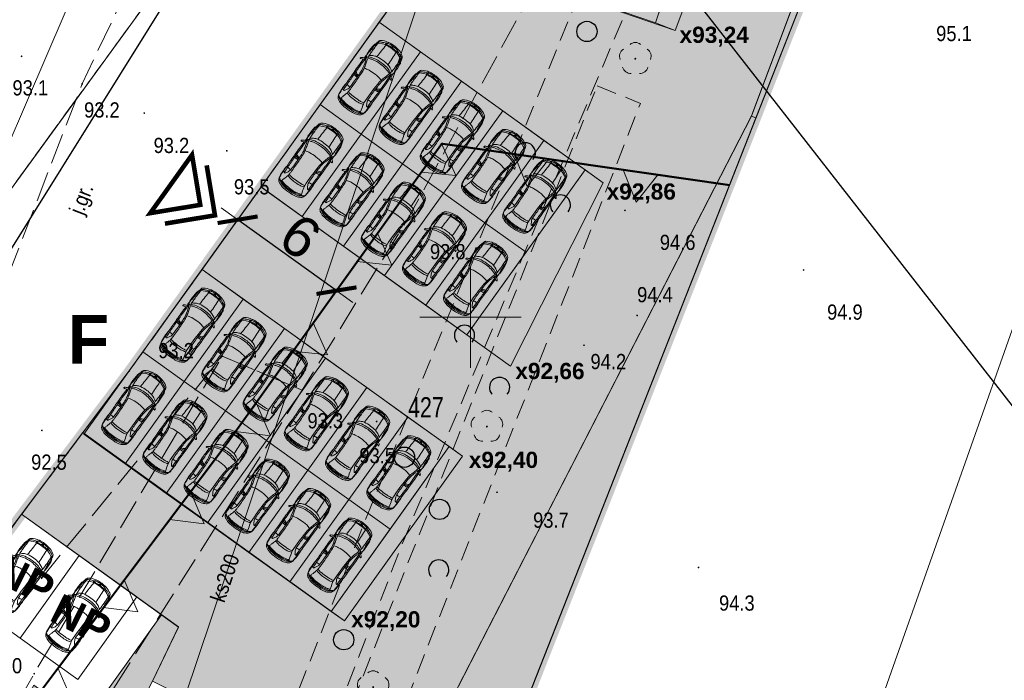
# Model space of a CAD drawing. Header units: metres. Extents: x 6539540 to 6543249, y 5894370 to 5895874.
# Tile 65 of 91: x 6542243 to 6542291, y 5895131 to 5895163. Entities that reach past the tile are written whole.
import ezdxf
from ezdxf.enums import TextEntityAlignment as Align

# ---------------------------------------------------------------- set-up
doc = ezdxf.new("R2010")
doc.units = ezdxf.units.M
for name, pattern in [('1.0_0.5', [1.5, 1, -0.5]), ('1.5_0.5', [2, 1.5, -0.5]), ('219-500', [0]), ('DASHED', [0.75, 0.5, -0.25]), ('egkk-500', [2, 1.5, -0.5]), ('egug-500', [1, 0.5, -0.5])]:
    doc.linetypes.add(name, pattern=pattern)
for name, color, linetype in [('203-punkt graniczny', 7, 'Continuous'), ('211-numer działki ewidencyjnej', 7, 'Continuous'), ('217-kontur klasyfikacyjny', 7, 'Continuous'), ('218-kontur użytku gruntowego', 7, 'Continuous'), ('219-działka ewidencyjna', 7, 'Continuous'), ('drzewo liściaste', 7, 'Continuous'), ('jezdnia', 7, 'Continuous'), ('jezdnia-Atr17', 7, 'Continuous'), ('pikieta naturalna', 7, 'Continuous'), ('pikieta naturalna-Atr2', 7, 'Continuous'), ('przewód elektroenergetyczny podziemny', 7, 'Continuous'), ('przewód kanalizacyjny', 7, 'Continuous'), ('przewód kanalizacyjny-Atr1', 7, 'Continuous'), ('Ramki i opis wydruku', 7, 'Continuous'), ('Wstawianie ramki sekcyjnej z opisem', 7, 'Continuous'), ('zadrzewienie  zakrzewienie', 7, 'Continuous')]:
    doc.layers.add(name, color=color, linetype=linetype)
for name, color, linetype, lineweight in [('_dr opis', 7, 'Continuous', 25), ('A-DODATKOWE', 7, 'Continuous', 5), ('A-OPIS', 4, 'Continuous', 20), ('A-OZNACZENIA', 7, 'Continuous', 15), ('A-PZT', 4, 'Continuous', 9), ('A-SAMOCHÓD BLOK', 251, 'Continuous', 5), ('A-WYMIAR', 8, 'Continuous', 5)]:
    doc.layers.add(name, color=color, linetype=linetype, lineweight=lineweight)
doc.layers.add('A-ZIELŃ - PROJ -B', color=7, linetype='Continuous', lineweight=13, true_color=0x91c200)
doc.styles.add('ARIAL', font='arial.ttf')
doc.styles.add('Arial Narrow', font='ARIALN.TTF')
doc.dimstyles.new('A-PZT', dxfattribs={"dimtxt": 2, "dimasz": 0.1, "dimexe": 0, "dimexo": 0.625, "dimgap": 0.1, "dimtad": 1, "dimdec": 0, "dimtxsty": 'ARIAL', "dimblk": 'ZNACZNIK-A', "dimcen": -1, "dimclrt": 9, "dimadec": 0, "dimazin": 0, "dimtfac": 1, "dimtdec": 0, "dimtmove": 0, "dimatfit": 3, "dimldrblk": 'ZNACZNIK-A', "dimfxl": 1, "dimfxlon": 1, "dimarcsym": 0})
pattern_1 = [(50, (314.86225, -51.34885), (0.7172601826, -0.062752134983), [0.075, -0.825]), (355, (314.86225, -51.34885), (-0.13875133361, 0.7521921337), [0.06, -0.66]), (100.45144446, (314.922, -51.3541), (0.578508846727, 0.68943999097), [0.063740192, -0.701142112]), (46.1842, (314.86225, -51.14885), (1.06724133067, -0.16551928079), [0.1125, -1.2375]), (96.63563549, (314.9512, -51.1626), (0.93466194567, 0.97411860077), [0.095610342, -1.05171376]), (351.18416399, (314.8622, -51.1489), (0.93466194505, 0.97411860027), [0.09, -0.990000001]), (21, (314.96225, -51.19885), (0.59690705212, -0.402618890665), [0.075, -0.825]), (326, (314.96225, -51.19885), (0.24331533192, 0.725150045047), [0.06, -0.66]), (71.45144474, (315.012, -51.2324), (0.84022237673, 0.322531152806), [0.06374019, -0.701142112]), (37.5, (314.86225, -51.34885), (0.012159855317, 0.332893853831), [0, -0.652, 0, -0.67, 0, -0.6625]), (7.5, (314.86225, -51.34885), (0.263069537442, 0.394411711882), [0, -0.382, 0, -0.637, 0, -0.2525]), (327.5, (314.63925, -51.34885), (0.5338224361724, -0.022554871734), [0, -0.25, 0, -0.78, 0, -1.035]), (317.5, (314.53925, -51.34885), (0.583186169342, 0.100104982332), [0, -0.325, 0, -0.518, 0, -0.735])]

# ---------------------------------------------------------------- blocks, each defined once
blk = doc.blocks.new('samochod')
at = {"linetype": 'ByBlock'}
for points in [[(-3.845, 0.403, -0.086767), (-3.744, 0.626)], [(-3.753, 0.478, -0.151008), (-3.718, 0.538, -0.20352), (-3.604, 0.559)], [(-3.744, 0.626, -0.214566), (-3.594, 0.732)], [(-3.742, 0.237, -0.075801), (-3.663, 0.56)], [(-3.711, 0.542, -0.03042), (-3.594, 0.732)], [(-3.589, 0.733, -0.057635), (-3.587, 0.723, -0.143867), (-3.595, 0.694, 0.025995), (-3.663, 0.56)], [(-3.658, 0.414, -0.066429), (-3.604, 0.559)], [(-3.604, 0.559, -0.009121), (-3.274, 0.463)], [(-3.526, 0.76, 0.131207), (-3.594, 0.732, -0.02454), (-3.568, 0.735)], [(-3.568, 0.735, 0.083003), (-3.544, 0.742, -0.085883), (-3.525, 0.747)], [(-3.526, 0.76, -0.024586), (-3.235, 0.782)], [(-3.525, 0.747, -0.01452), (-3.108, 0.768)], [(-3.235, 0.782, -0.020587), (-2.974, 0.782)], [(-3.21, 0.639, -0.148654), (-3.222, 0.656, -0.071376), (-3.227, 0.697, -0.270727), (-3.192, 0.752, -0.055729), (-3.108, 0.768)], [(-2.904, 0.703, -0.001842), (-3.227, 0.697)], [(-3.027, 0.536, -0.023787), (-3.21, 0.639)], [(-3.108, 0.768, -0.000044), (-2.733, 0.774)], [(-2.924, 0.512, -0.092739), (-3.027, 0.536)], [(-2.974, 0.782, -0.059494), (-2.885, 0.772)], [(-2.924, 0.512, -0.014545), (-2.904, 0.703)], [(-2.322, 0.508, -0.011512), (-2.924, 0.512)], [(-2.904, 0.703, -0.00739), (-2.303, 0.719)], [(-2.733, 0.774, -0.007797), (-1.435, 0.781)], [(-2.322, 0.508, -0.040671), (-2.303, 0.719)], [(-2.054, 0.517, -0.0247), (-2.322, 0.508)], [(-1.366, 0.72, -0.000836), (-2.303, 0.719)], [(-2.27, 0.508, -0.074158), (-2.216, 0.719)], [(-2.216, 0.719, -0.072307), (-2.208, 0.782)], [(-2.216, 0.509, -0.136307), (-2.131, 0.719)], [(-1.765, 0.55, -0.048139), (-2.054, 0.517)], [(-1.756, 0.488, -0.038309), (-2.022, 0.455)], [(-1.519, 0.618, -0.029786), (-1.765, 0.55)], [(-1.246, 0.63, -0.014658), (-1.756, 0.488)], [(-1.756, 0.488, -0.069454), (-1.683, 0.058)], [(-1.519, 0.618, -0.011382), (-1.385, 0.659)], [(-1.467, 0.861, -0.063774), (-1.471, 0.873, -0.310485), (-1.468, 0.879, -0.207869), (-1.438, 0.884, -0.195671), (-1.38, 0.846)], [(-1.467, 0.861, -0.010692), (-1.435, 0.781)], [(-1.435, 0.781, -0.010577), (-1.418, 0.755)], [(-1.337, 0.778, -0.150692), (-1.331, 0.745, -0.22621), (-1.344, 0.727, -0.440783), (-1.385, 0.732, 0.032607), (-1.393, 0.742, 0.151689), (-1.405, 0.747, -0.172986), (-1.418, 0.755)], [(-1.251, 0.704, -0.02526), (-1.385, 0.659)], [(-1.38, 0.846, -0.026137), (-1.337, 0.778)], [(-1.356, 0.721, -0.008977), (-1.225, 0.723)], [(-1.337, 0.778, -0.000092), (-1.14, 0.774)], [(-1.2, 0.776, -0.144479), (-1.225, 0.723, -0.158201), (-1.251, 0.704, -0.261552), (-1.184, 0.647)], [(-1.246, 0.63, -0.052229), (-1.108, 0.659)], [(-1.246, 0.63, -0.033776), (-1.158, 0.323)], [(-1.184, 0.647, -0.025435), (-1.092, 0.409)], [(-1.049, 0.789, 0.074273), (-1.111, 0.781, -0.077451), (-1.14, 0.774)], [(-0.866, 0.745, -0.003792), (-1.111, 0.781)], [(-1.108, 0.659, -0.02265), (-0.355, 0.659)], [(-1.108, 0.659, -0.106414), (-0.934, 0.309)], [(-1.049, 0.789, -0.031437), (-0.573, 0.775)], [(-0.622, 0.734, -0.04276), (-0.866, 0.745)], [(-0.622, 0.734, -0.010625), (-0.469, 0.735)], [(-0.573, 0.775, -0.108434), (-0.478, 0.749)], [(-0.567, 0.735, -0.009371), (-0.423, 0.705)], [(-0.427, 0.732, -0.050532), (-0.478, 0.749)], [(-0.469, 0.735, -0.140163), (-0.323, 0.691)], [(-0.423, 0.705, -0.164454), (-0.355, 0.659)], [(-0.157, 0.598, 0.185107), (-0.267, 0.69, 0.035184), (-0.319, 0.705, -0.026619), (-0.37, 0.715)], [(-0.355, 0.659, -0.069164), (-0.199, 0.315)], [(-0.355, 0.659, -0.0034), (-0.293, 0.655)], [(-0.323, 0.691, -0.221012), (-0.293, 0.655, -0.221465), (-0.273, 0.644)], [(-0.273, 0.644, -0.072322), (-0.228, 0.569)], [(-0.228, 0.569, -0.048767), (-0.12, 0.316)], [(-0.157, 0.598, -0.0874), (-0.034, 0.288)], [(-3.865, -0.357, -0.047545), (-3.881, 0.12)], [(-3.881, 0.12, -0.046432), (-3.845, 0.403)], [(-3.782, -0.429, -0.045655), (-3.815, 0.035)], [(-3.815, 0.035, -0.069567), (-3.753, 0.478)], [(-3.756, -0.153, -0.03739), (-3.742, 0.237)], [(-3.7, -0.164, -0.025101), (-3.697, 0.153)], [(-3.697, 0.153, -0.049186), (-3.658, 0.414)], [(-3.306, -0.111, -0.023987), (-3.303, 0.139)], [(-3.303, 0.139, -0.055283), (-3.275, 0.328)], [(-3.275, 0.328, -0.08092), (-3.228, 0.451)], [(-3.162, 0.44, -0.04986), (-3.274, 0.463)], [(-3.2, 0.077, -0.027749), (-3.191, 0.262)], [(-3.194, -0.273, -0.015916), (-3.2, 0.077)], [(-3.191, 0.262, -0.036078), (-3.162, 0.44)], [(-2.022, 0.455, -0.022943), (-3.162, 0.44)], [(-1.683, 0.058, -0.028718), (-1.697, -0.294)], [(-1.158, 0.323, -0.050434), (-1.12, -0.003)], [(-1.092, 0.409, -0.043901), (-1.045, 0.095, -0.044281), (-1.065, -0.34)], [(-0.934, 0.309, -0.003031), (-0.205, 0.276)], [(-0.934, 0.309, -0.045434), (-0.904, -0.007)], [(-0.205, 0.276, -0.097155), (-0.205, 0.307, -0.386555), (-0.19, 0.317)], [(-0.205, 0.276, -0.0578), (-0.189, -0.177)], [(-0.125, 0.317, -0.002729), (-0.19, 0.317)], [(-0.079, 0.245, -0.056833), (-0.055, -0.104, -0.05748), (-0.081, -0.297, -0.273517), (-0.113, -0.326, -0.102252), (-0.159, -0.327, -0.410268), (-0.167, -0.314)], [(-0.164, 0.257, -0.412403), (-0.155, 0.268, -0.04832), (-0.12, 0.268)], [(-0.154, 0.186, -0.024324), (-0.164, 0.257)], [(-0.154, 0.186, -0.038325), (-0.14, 0.045)], [(-0.104, -0.053, -0.333292), (-0.126, -0.063, -0.187408), (-0.141, -0.045, -0.249949), (-0.134, 0.003, -0.466261), (-0.109, 0.004)], [(-0.142, -0.112, -0.224058), (-0.124, -0.079, 0.248738), (-0.099, -0.025, 0.201797), (-0.113, 0.009, 0.031757), (-0.129, 0.025, -0.205428), (-0.14, 0.045)], [(-0.125, 0.317, -0.206416), (-0.113, 0.312, -0.160758), (-0.079, 0.245, 0.264367), (-0.12, 0.268)], [(-0.033, -0.325, -0.030488), (-0.028, -0.303, -0.188814), (-0.021, -0.296, 0.228799), (-0.017, -0.29, 0.088511), (-0.034, 0.288)], [(-3.773, -0.644, -0.097364), (-3.865, -0.357)], [(-3.598, -0.621, -0.028852), (-3.659, -0.626, -0.238579), (-3.731, -0.588, -0.076908), (-3.782, -0.429)], [(-3.663, -0.626, -0.085045), (-3.756, -0.153)], [(-3.653, -0.496, -0.061057), (-3.7, -0.164)], [(-3.274, -0.398, -0.05608), (-3.306, -0.111)], [(-3.226, -0.514, -0.057469), (-3.274, -0.398)], [(-3.173, -0.444, -0.054545), (-3.194, -0.273)], [(-3.173, -0.444, -0.026335), (-3.16, -0.504)], [(-1.697, -0.294, -0.062438), (-1.758, -0.547)], [(-1.065, -0.34, -0.083043), (-1.184, -0.698, -0.115072), (-1.199, -0.727, -0.131027), (-1.254, -0.76)], [(-1.173, -0.458, -0.002822), (-1.224, -0.617)], [(-1.12, -0.003, -0.064077), (-1.173, -0.458)], [(-0.931, -0.366, -0.069646), (-1.006, -0.558)], [(-0.904, -0.007, -0.058944), (-0.931, -0.366)], [(-0.206, -0.329, -0.000499), (-0.931, -0.366)], [(-0.419, -0.755, 0.173892), (-0.355, -0.708), (-0.254, -0.514), (-0.2, -0.376, -0.370172), (-0.207, -0.367, -0.021207), (-0.206, -0.329)], [(-0.033, -0.325, -0.123354), (-0.183, -0.687, -0.112933), (-0.224, -0.724)], [(-0.121, -0.372, -0.040782), (-0.219, -0.604)], [(-0.189, -0.177, -0.005188), (-0.206, -0.329)], [(-0.081, -0.297, -0.157355), (-0.112, -0.366, -0.154019), (-0.131, -0.375, -0.066139), (-0.2, -0.376)], [(-0.167, -0.314, -0.015195), (-0.157, -0.255)], [(-0.142, -0.112, -0.049669), (-0.157, -0.255)], [(-3.648, -0.777, -0.177659), (-3.773, -0.644)], [(-3.596, -0.793, -0.052549), (-3.7, -0.616)], [(-3.603, -0.742, -0.038252), (-3.663, -0.626)], [(-3.605, -0.622, -0.061423), (-3.653, -0.496)], [(-3.528, -0.808, -0.043571), (-3.648, -0.777)], [(-3.526, -0.821, -0.05741), (-3.618, -0.787)], [(-3.603, -0.742, -0.047596), (-3.59, -0.773, -0.161953), (-3.59, -0.795)], [(-3.529, -0.603, -0.043946), (-3.598, -0.621)], [(-3.529, -0.603, -0.000396), (-3.404, -0.565)], [(-3.117, -0.829, -0.023587), (-3.528, -0.808)], [(-3.144, -0.846, -0.036924), (-3.526, -0.821)], [(-3.404, -0.565, -0.014931), (-3.226, -0.514)], [(-3.117, -0.829, -0.073037), (-3.186, -0.816, -0.291727), (-3.226, -0.755, -0.067754), (-3.226, -0.725, -0.181529), (-3.219, -0.709, -0.036293), (-3.186, -0.685)], [(-3.226, -0.514, -0.028554), (-3.16, -0.504)], [(-2.906, -0.766, -0.00651), (-3.226, -0.755)], [(-3.186, -0.685, -0.028446), (-3.044, -0.606)], [(-3.067, -0.5, -0.002882), (-3.16, -0.504)], [(-2.935, -0.841, -0.028742), (-3.144, -0.846)], [(-2.883, -0.829, -0.016497), (-3.117, -0.829)], [(-3.067, -0.5, -0.018223), (-2.922, -0.498)], [(-3.044, -0.606, -0.133615), (-2.922, -0.576)], [(-2.883, -0.829, -0.064683), (-2.935, -0.841)], [(-2.922, -0.498, -0.013192), (-2.272, -0.505)], [(-2.922, -0.576, -0.009387), (-2.446, -0.569)], [(-2.906, -0.766, -0.042618), (-2.922, -0.576)], [(-2.345, -0.776, -0.001728), (-2.906, -0.766)], [(-2.209, -0.84, -0.005136), (-2.883, -0.829)], [(-2.446, -0.569, -0.001961), (-2.272, -0.568)], [(-2.345, -0.776, -0.006523), (-2.22, -0.779)], [(-2.305, -0.777, -0.022039), (-2.323, -0.568)], [(-2.272, -0.505, -0.010542), (-1.968, -0.516)], [(-2.22, -0.779, -0.032124), (-2.272, -0.568)], [(-2.212, -0.568, -0.001167), (-2.272, -0.568)], [(-1.366, -0.776, -0.003753), (-2.22, -0.779)], [(-2.209, -0.84, -0.072991), (-2.22, -0.779)], [(-2.128, -0.779, -0.145618), (-2.212, -0.568)], [(-2.212, -0.568, -0.005063), (-1.954, -0.58)], [(-1.427, -0.836, -0.008124), (-2.209, -0.84)], [(-1.968, -0.516, -0.043726), (-1.758, -0.547)], [(-1.954, -0.58, -0.033301), (-1.787, -0.604)], [(-1.787, -0.604, -0.028148), (-1.313, -0.736)], [(-1.758, -0.547, -0.013161), (-1.537, -0.601)], [(-1.338, -0.658, -0.009379), (-1.537, -0.601)], [(-1.472, -0.982, -0.005559), (-1.463, -0.954, 0.018614), (-1.427, -0.836, -0.351981), (-1.402, -0.806, 0.208805), (-1.387, -0.789, -0.232118), (-1.366, -0.776, -0.401838), (-1.332, -0.802, -0.109), (-1.336, -0.832, -0.027837), (-1.363, -0.893)], [(-1.363, -0.893, -0.042444), (-1.398, -0.953, -0.091819), (-1.425, -0.988)], [(-1.225, -0.778, -0.018407), (-1.356, -0.777)], [(-1.184, -0.698, -0.016084), (-1.338, -0.658)], [(-1.083, -0.826, -0.010573), (-1.336, -0.832)], [(-1.313, -0.736, -0.081688), (-1.225, -0.778)], [(-1.241, -0.685, -0.04411), (-1.224, -0.617)], [(-1.225, -0.778, -0.16708), (-1.197, -0.83)], [(-1.066, -0.715, -0.041205), (-1.184, -0.698)], [(-1.034, -0.845, -0.097298), (-1.144, -0.828)], [(-1.006, -0.558, -0.026786), (-1.107, -0.712)], [(-0.963, -0.814, -0.045059), (-1.083, -0.826)], [(-0.88, -0.719, -0.008334), (-1.066, -0.715)], [(-0.528, -0.819, -0.047904), (-1.034, -0.845)], [(-0.963, -0.814, -0.043371), (-0.712, -0.785)], [(-0.355, -0.708, -0.009671), (-0.88, -0.719)], [(-0.712, -0.785, -0.009671), (-0.529, -0.787)], [(-0.419, -0.755, -0.022285), (-0.569, -0.786)], [(-0.44, -0.782, -0.026846), (-0.529, -0.787)], [(-0.453, -0.793, -0.048661), (-0.528, -0.819)], [(-0.453, -0.793, -0.046674), (-0.392, -0.771)], [(-0.327, -0.745, -0.075629), (-0.44, -0.782)], [(-0.392, -0.771, -0.012975), (-0.324, -0.759)], [(-0.355, -0.708, 0.046387), (-0.294, -0.706, -0.26176), (-0.327, -0.745)], [(-0.224, -0.724, -0.063708), (-0.324, -0.759)], [(-0.271, -0.692, -0.180579), (-0.294, -0.706)], [(-0.219, -0.604, -0.062284), (-0.271, -0.692)], [(-1.425, -0.988, -0.157143), (-1.448, -0.996, -0.128297), (-1.469, -0.99, -0.435507), (-1.472, -0.982)]]:
    blk.add_lwpolyline(points, format="xyb", dxfattribs=at)
blk = doc.blocks.new('*U88')
at = {"layer": 'A-OZNACZENIA', "color": 22, "true_color": 0xe21d1d}
blk.add_lwpolyline([(0, 0.747), (0.862, -0.747), (-0.862, -0.747)], close=True, dxfattribs=at)
blk = doc.blocks.new('*U146')
at = {"layer": 'A-OZNACZENIA', "color": 0, "linetype": 'ByBlock', "lineweight": -2, "transparency": 16777216, "rotation": 179.9999999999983}
blk.add_blockref('*U88', (0, 0), dxfattribs=at)
blk = doc.blocks.new('*U147')
at = {"layer": 'A-OZNACZENIA', "color": 0, "linetype": 'ByBlock', "lineweight": -2, "transparency": 16777216}
for p in [(0, 0), (5.436, 0)]:
    blk.add_blockref('*U146', p, dxfattribs=at)
blk = doc.blocks.new('*U148')
at = {"layer": 'A-OZNACZENIA', "color": 0, "linetype": 'ByBlock', "lineweight": -2, "transparency": 16777216, "rotation": 179.9999999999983}
blk.add_blockref('*U88', (0, 0), dxfattribs=at)
blk = doc.blocks.new('*U149')
at = {"layer": 'A-OZNACZENIA', "color": 0, "linetype": 'ByBlock', "lineweight": -2, "transparency": 16777216}
for p in [(0, 0), (5.436, 0), (10.872, 0), (16.308, 0)]:
    blk.add_blockref('*U148', p, dxfattribs=at)
blk = doc.blocks.new('*U134')
at = {"layer": 'A-OZNACZENIA', "color": 0, "linetype": 'ByBlock', "lineweight": -2, "transparency": 16777216, "rotation": 179.9999999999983}
blk.add_blockref('*U88', (0, 0), dxfattribs=at)
blk = doc.blocks.new('*U135')
at = {"layer": 'A-OZNACZENIA', "color": 0, "linetype": 'ByBlock', "lineweight": -2, "transparency": 16777216}
for p in [(0, 0), (5.436, 0)]:
    blk.add_blockref('*U134', p, dxfattribs=at)
blk = doc.blocks.new('*U138')
at = {"layer": 'A-OZNACZENIA', "color": 0, "linetype": 'ByBlock', "lineweight": -2, "transparency": 16777216, "rotation": 179.9999999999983}
blk.add_blockref('*U88', (0, 0), dxfattribs=at)
blk = doc.blocks.new('*U139')
at = {"layer": 'A-OZNACZENIA', "color": 0, "linetype": 'ByBlock', "lineweight": -2, "transparency": 16777216}
for p in [(0, 0), (5.436, 0), (10.872, 0)]:
    blk.add_blockref('*U138', p, dxfattribs=at)
blk = doc.blocks.new('ZNACZNIK-A')
at = {"color": 0}
for p, q in [((0, 10), (0, -10)), ((-10, 0), (10, 0))]:
    blk.add_line(p, q, dxfattribs=at)
at = {"color": 0, "const_width": 2}
blk.add_lwpolyline([(7.07, 7.07), (-7.07, -7.07)], dxfattribs=at)
blk = doc.blocks.new('*D99')
at = {"layer": 'A-WYMIAR', "color": 0, "lineweight": -2, "transparency": 16777216}
blk.add_line((6542258.173, 5895150.013), (6542253.459, 5895153.391), dxfattribs=at)
at = {"layer": 'Defpoints', "color": 0, "transparency": 16777216}
for p in [(6542253.493, 5895153.611), (6542253.377, 5895153.45), (6542258.37, 5895150.116)]:
    blk.add_point(p, dxfattribs=at)
at = {"layer": 'A-WYMIAR', "color": 0, "lineweight": -2, "transparency": 16777216, "xscale": 0.1, "yscale": 0.1, "zscale": 0.1}
for p, rotation in [((6542253.377, 5895153.45), 144.3723759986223), ((6542258.254, 5895149.954), 324.3723759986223)]:
    blk.add_blockref('ZNACZNIK-A', p, dxfattribs=dict(at, rotation=rotation))
at = {"layer": 'A-WYMIAR', "color": 9, "transparency": 16777216, "insert": (6542256.469, 5895152.613), "char_height": 2, "attachment_point": 5, "rotation": 324.3724, "style": 'ARIAL'}
blk.add_mtext('6', dxfattribs=at)
blk = doc.blocks.new('203')
at = {"linetype": 'Continuous', "lineweight": 0}
h = blk.add_hatch(color=0, dxfattribs=at)
edge = h.paths.add_edge_path()
edge.add_arc((0, 0), 0.045, 0, 360)
blk = doc.blocks.new('PW01')
at = {"linetype": 'Continuous', "lineweight": 13}
h = blk.add_hatch(color=0, dxfattribs=at)
edge = h.paths.add_edge_path()
edge.add_arc((0, 0), 0.045, 0, 360)
blk = doc.blocks.new('OTZK1')
at = {"color": 0, "linetype": 'Continuous'}
blk.add_circle((0, 0), 0.5, dxfattribs=at)
blk = doc.blocks.new('OTZK2')
at = {"color": 0, "linetype": 'Continuous'}
blk.add_arc((0, 0), 0.5, 318.85, 221.162, dxfattribs=at)
blk = doc.blocks.new('OP021')
at = {"linetype": 'Continuous', "lineweight": 13}
h = blk.add_hatch(color=0, dxfattribs=at)
edge = h.paths.add_edge_path()
edge.add_arc((0, 0), 0.05, 0, 360)
at = {"color": 0, "linetype": 'Continuous', "lineweight": 13}
for centre, start, end in [((0, 0.4), 49.272, 130.728), ((-0.38, 0.124), 121.308, 202.548), ((0.38, 0.124), 337.452, 58.692), ((-0.235, -0.324), 193.221, 274.871), ((0.235, -0.324), 265.129, 346.779)]:
    blk.add_arc(centre, 0.4, start, end, dxfattribs=at)
blk = doc.blocks.new('NOWA MAPA')
at = {"layer": '217-kontur klasyfikacyjny', "color": 3, "linetype": 'egkk-500', "lineweight": 18, "flags": 128}
for points in [[(103.07, 143.4), (117.84, 163.69)], [(126.96, 159.57), (111, 137.3)], [(111, 137.3), (99.7, 122.27)]]:
    blk.add_lwpolyline(points, dxfattribs=at)
at = {"layer": '218-kontur użytku gruntowego', "color": 3, "linetype": 'egug-500', "lineweight": 18, "flags": 128}
for points in [[(117.84, 163.69), (103.07, 143.4)], [(103.07, 143.4), (117.84, 163.69)], [(111, 137.3), (126.96, 159.57)], [(126.96, 159.57), (111, 137.3)], [(99.7, 122.27), (111, 137.3)], [(111, 137.3), (99.7, 122.27)]]:
    blk.add_lwpolyline(points, dxfattribs=at)
at = {"layer": '219-działka ewidencyjna', "color": 7, "linetype": '219-500', "lineweight": 18, "flags": 128}
for points in [[(103.07, 143.4), (117.84, 163.69)], [(147.09, 162.93), (113.93, 78.64)], [(111, 137.3), (126.96, 159.57)], [(99.7, 122.27), (111, 137.3)]]:
    blk.add_lwpolyline(points, dxfattribs=at)
at = {"layer": 'jezdnia', "color": 7, "linetype": '1.5_0.5', "lineweight": 18, "flags": 128}
for points in [[(138.15, 218.83), (140.7, 225.98), (146.7, 225.15), (147.27, 215.89), (150.94, 213.41), (149.3, 204.47), (143.32, 186.47), (138.17, 171.93), (131.92, 157.91), (124.82, 144.95), (119.53, 136.35), (115.59, 138.03), (104.09, 123.92), (94.29, 110.09), (84.07, 94.69), (75.74, 79.97), (70.01, 67.39), (64.95, 50.4), (61.2, 36.22), (57.37, 21.6), (57.346, 21.608)], [(54.003, 22.734), (55.99, 32.28), (58.3, 53.23), (65.47, 68.93), (71.44, 82.53), (81.43, 96.3), (92.11, 111.83), (100.71, 125.62), (103.02, 136.82), (108.68, 151.46), (113.99, 162.67), (120.59, 176.86), (126.08, 191.97), (132.37, 208.41), (138.15, 218.83)]]:
    blk.add_lwpolyline(points, dxfattribs=at)
blk.add_lwpolyline([(61.2, 36.22), (70.48, 48.51), (78.39, 63.91), (83.33, 76.62), (89.55, 91.99), (97.77, 107.65), (106.31, 122.37), (115.59, 138.03), (119.53, 136.35), (109.66, 120.73), (100.71, 105.6), (92.61, 90.71), (87.29, 74.98), (81.92, 62.62), (74.5, 47.13), (61.98, 30.76), (57.37, 21.6)], close=True, dxfattribs=at)
at = {"layer": 'przewód elektroenergetyczny podziemny', "color": 1, "linetype": 'Continuous', "lineweight": 18, "flags": 128}
blk.add_lwpolyline([(56.449, 88.194), (59.62, 86.14), (65.83, 85.61), (67.03, 86.23), (98.24, 132.68), (112.6, 166.1), (119.53, 182.56), (137.03, 229.16), (139.32, 230.92), (184.571, 224.282)], dxfattribs=at)
at = {"layer": 'przewód kanalizacyjny', "color": 34, "linetype": 'Continuous', "lineweight": 18, "flags": 128}
blk.add_lwpolyline([(66.185, 18.63), (66.82, 19.67), (67.05, 20.05), (67.27, 20.43), (96.98, 71.65), (97.2, 72.03), (97.34, 72.45), (132.11, 175.86), (132.26, 176.28), (132.65, 176.51), (177.437, 204.1)], dxfattribs=at)
at = {"layer": 'Ramki i opis wydruku', "color": 7, "linetype": 'Continuous', "lineweight": 13, "flags": 128}
blk.add_lwpolyline([(187.14, 260.86), (190.14, 240.04), (107.02, 4.87), (25.14, 32.46), (88.95, 146.05), (120.6, 262.93)], close=True, dxfattribs=at)
at = {"layer": 'Wstawianie ramki sekcyjnej z opisem', "color": 7, "linetype": 'Continuous', "lineweight": 13, "flags": 128}
for points in [[(127.83, 137.46), (127.83, 142.46)], [(125.33, 139.96), (130.33, 139.96)]]:
    blk.add_lwpolyline(points, dxfattribs=at)
at = {"layer": 'zadrzewienie  zakrzewienie', "color": 7, "linetype": '1.0_0.5', "lineweight": 18, "flags": 128}
for points in [[(161.12, 221.8), (136.74, 158.01), (124.54, 128.96), (80.05, 13.96), (77.49, 14.82), (122.57, 129.76), (134.12, 158.17), (158.49, 222.34)], [(134.08, 151.37), (136.21, 150.5), (108.76, 80.39), (106.22, 81.1)]]:
    blk.add_lwpolyline(points, close=True, dxfattribs=at)
at = {"layer": '203-punkt graniczny', "color": 7, "linetype": 'Continuous', "lineweight": 18}
blk.add_blockref('203', (111, 137.3), dxfattribs=at)
at = {"layer": 'drzewo liściaste', "color": 94, "linetype": 'Continuous', "lineweight": 18}
for p in [(135.96, 152.7), (128.64, 134.56), (123.03, 121.71)]:
    blk.add_blockref('OP021', p, dxfattribs=at)
at = {"layer": 'pikieta naturalna', "color": 7, "linetype": 'Continuous', "lineweight": 13}
for p in [(105.69, 152.82), (108.68, 151.46), (111.74, 150.02), (115.81, 148.16), (135.45, 145.22), (124.82, 144.95), (144.26, 142.28), (136.05, 140.04), (133.43, 138.57), (115.59, 138.03), (119.53, 136.35), (123.2, 134.81), (106.69, 134.37), (129.14, 131.32), (139.08, 127.61), (106.31, 122.37)]:
    blk.add_blockref('PW01', p, dxfattribs=at)
at = {"layer": 'zadrzewienie  zakrzewienie', "color": 7, "linetype": 'Continuous', "lineweight": 18}
for name, p in [('OTZK1', (133.576, 154.046)), ('OTZK2', (130.534, 148.057)), ('OTZK2', (132.264, 145.487)), ('OTZK2', (127.534, 139.057)), ('OTZK2', (129.264, 136.487)), ('OTZK1', (124.576, 133.046)), ('OTZK1', (126.306, 130.476)), ('OTZK2', (126.264, 127.487)), ('OTZK1', (121.576, 124.046))]:
    blk.add_blockref(name, p, dxfattribs=at)
at = {"layer": '211-numer działki ewidencyjnej', "color": 7, "linetype": 'Continuous', "lineweight": 18, "width": 0.79}
blk.add_text('427', height=1, dxfattribs=at).set_placement((124.75, 135.01))
at = {"layer": 'jezdnia-Atr17', "color": 7, "width": 0.9}
blk.add_text('j.gr.', height=0.75, rotation=68.863, dxfattribs=at).set_placement((108.71, 144.95))
blk.add_text('j.gr.', height=0.75, rotation=68.863, dxfattribs=at).set_placement((108.71, 144.95))
at = {"layer": 'pikieta naturalna-Atr2', "color": 7, "width": 0.9}
for s, p in [('95.1', (150.8, 153.57)), ('93.1', (105.24, 150.89)), ('93.2', (108.77, 149.8)), ('93.2', (112.2, 148.05)), ('93.5', (116.16, 146.01)), ('94.6', (137.17, 143.27)), ('93.8', (125.83, 142.81)), ('94.4', (136.05, 140.69)), ('94.9', (145.42, 139.83)), ('93.2', (112.43, 137.93)), ('94.2', (133.75, 137.39)), ('93.3', (119.79, 134.47)), ('92.5', (106.16, 132.43)), ('93.5', (122.35, 132.75)), ('93.7', (130.92, 129.57)), ('94.3', (140.09, 125.48)), ('92.0', (103.96, 122.39))]:
    blk.add_text(s, height=0.75, dxfattribs=at).set_placement(p)
at = {"layer": 'przewód kanalizacyjny-Atr1', "color": 34, "width": 0.9}
blk.add_text('ks200', height=0.75, rotation=71.416, dxfattribs=at).set_placement((115.33, 125.95), align=Align.MIDDLE_LEFT)
blk = doc.blocks.new('deweloper')
at = {"layer": 'A-ZIELŃ - PROJ -B', "true_color": 0x1e9a13, "transparency": 33554559}
h = blk.add_hatch(color=84, dxfattribs=at)
h.dxf.hatch_style = 1
h.paths.add_polyline_path([(6542231.648, 5895125.306), (6542236.732, 5895130.961), (6542238.85, 5895133.738), (6542242.1, 5895131.368), (6542232.367, 5895114.439), (6542228.112, 5895116.885), (6542233.879, 5895123.301)], flags=17)
h.paths.add_polyline_path([(6542209.319, 5895096.015), (6542211.279, 5895095.026), (6542217.519, 5895107.346), (6542228.441, 5895119.495), (6542227.303, 5895120.473), (6542216.522, 5895108.481)], flags=17)
h.paths.add_polyline_path([(6542273.98, 5895163.161), (6542274.962, 5895162.792), (6542278.487, 5895172.192), (6542277.192, 5895172.631)])
h.paths.add_polyline_path([(6542264.51, 5895166.372), (6542263.274, 5895167.258), (6542263.992, 5895168.261), (6542267.453, 5895175.934), (6542267.722, 5895175.843)])
h.paths.add_polyline_path([(6542273.451, 5895189.739), (6542273.379, 5895189.763), (6542272.432, 5895186.971), (6542269.519, 5895180.513), (6542270.239, 5895180.269)])
h.paths.add_polyline_path([(6542279.71, 5895177.057), (6542280.237, 5895176.859), (6542283.757, 5895186.244), (6542282.921, 5895186.527)], flags=17)
h.paths.add_polyline_path([(6542284.527, 5895191.262), (6542285.502, 5895190.897), (6542289.026, 5895200.296), (6542287.739, 5895200.732)], flags=17)
h.paths.add_polyline_path([(6542289.345, 5895205.467), (6542290.766, 5895204.934), (6542294.296, 5895214.347), (6542292.557, 5895214.937)], flags=17)
h.paths.add_polyline_path([(6542278.943, 5895158.469), (6542278.715, 5895158.561), (6542261.256, 5895124.602), (6542241.791, 5895086.013), (6542219.899, 5895097.057), (6542225.988, 5895109.128), (6542235.809, 5895104.174), (6542236.62, 5895105.781), (6542233.055, 5895107.579), (6542232.006, 5895112.916), (6542227.086, 5895115.744), (6542218.767, 5895106.491), (6542212.618, 5895094.35), (6542232.331, 5895084.407), (6542228.177, 5895076.172), (6542233.232, 5895073.622), (6542234.546, 5895076.227), (6542242.627, 5895072.151), (6542239.511, 5895065.964), (6542231.427, 5895070.044), (6542232.556, 5895072.283), (6542227.501, 5895074.833), (6542222.845, 5895065.601), (6542217.778, 5895063.735), (6542234.195, 5895055.454), (6542228.107, 5895043.382), (6542197.287, 5895058.929), (6542211.482, 5895087.072), (6542223.554, 5895080.982), (6542216.242, 5895066.487), (6542218.407, 5895065.395), (6542221.817, 5895066.894), (6542230.316, 5895083.743), (6542208.567, 5895094.714), (6542200.151, 5895080.148), (6542196.632, 5895073.611), (6542187.346, 5895056.079), (6542230.162, 5895034.481), (6542242.172, 5895065.021)])
h.paths.add_polyline_path([(6542278.943, 5895158.469), (6542304.992, 5895224.671), (6542286.299, 5895227.619), (6542295.767, 5895224.408), (6542294.161, 5895219.673), (6542300.79, 5895217.425), (6542278.716, 5895158.56)])
h.paths.add_polyline_path([(6542233.455, 5895113.321), (6542243.326, 5895130.491), (6542245.842, 5895128.688), (6542249.628, 5895133.971), (6542250.464, 5895133.371), (6542249.185, 5895130.691), (6542237.331, 5895107.191), (6542234.366, 5895108.687)], flags=17)
h.paths.add_polyline_path([(6542270.517, 5895155.907), (6542271.401, 5895155.272), (6542266.843, 5895146.235), (6542264.687, 5895147.781)], flags=17)
h.paths.add_polyline_path([(6542263.812, 5895142.259), (6542264.468, 5895141.789), (6542258.643, 5895133.661), (6542257.987, 5895134.131)], flags=17)
at = {"layer": 'A-ZIELŃ - PROJ -B', "true_color": 0x58ba48, "transparency": 33554559}
h = blk.add_hatch(dxfattribs=at)
h.set_pattern_fill('AR-CONC', color=85, scale=0.1)
h.set_pattern_definition(pattern_1)
h.paths.add_polyline_path([(6542264.423, 5895160.279), (6542262.392, 5895161.736), (6542259.477, 5895157.673), (6542261.508, 5895156.216)])
h.paths.add_polyline_path([(6542261.508, 5895156.216), (6542259.477, 5895157.673), (6542256.562, 5895153.611), (6542258.594, 5895152.153)])
h.paths.add_polyline_path([(6542259.477, 5895157.673), (6542257.446, 5895159.131), (6542254.531, 5895155.068), (6542256.562, 5895153.611)])
h.paths.add_polyline_path([(6542262.392, 5895161.736), (6542260.36, 5895163.193), (6542257.446, 5895159.131), (6542259.477, 5895157.673)])
h.paths.add_polyline_path([(6542263.539, 5895154.759), (6542261.508, 5895156.216), (6542258.594, 5895152.153), (6542260.625, 5895150.696)])
h.paths.add_polyline_path([(6542266.454, 5895158.821), (6542264.423, 5895160.279), (6542261.508, 5895156.216), (6542263.539, 5895154.759)])
h.paths.add_polyline_path([(6542265.571, 5895153.301), (6542263.539, 5895154.759), (6542260.625, 5895150.696), (6542262.656, 5895149.239)])
h.paths.add_polyline_path([(6542268.485, 5895157.364), (6542266.454, 5895158.821), (6542263.539, 5895154.759), (6542265.571, 5895153.301)])
h.paths.add_polyline_path([(6542267.602, 5895151.844), (6542265.571, 5895153.301), (6542262.656, 5895149.239), (6542264.687, 5895147.781)])
h.paths.add_polyline_path([(6542270.517, 5895155.907), (6542268.485, 5895157.364), (6542265.571, 5895153.301), (6542267.602, 5895151.844)])
h.paths.add_polyline_path([(6542252.771, 5895144.02), (6542250.739, 5895145.477), (6542247.827, 5895141.413), (6542249.859, 5895139.956)])
h.paths.add_polyline_path([(6542250.739, 5895145.477), (6542248.707, 5895146.933), (6542245.795, 5895142.869), (6542247.827, 5895141.413)])
h.paths.add_polyline_path([(6542255.684, 5895148.085), (6542253.652, 5895149.541), (6542250.739, 5895145.477), (6542252.771, 5895144.02)])
h.paths.add_polyline_path([(6542253.652, 5895149.541), (6542251.62, 5895150.997), (6542248.707, 5895146.933), (6542250.739, 5895145.477)])
h.paths.add_polyline_path([(6542256.835, 5895141.108), (6542254.803, 5895142.564), (6542251.891, 5895138.5), (6542253.923, 5895137.044)])
h.paths.add_polyline_path([(6542254.803, 5895142.564), (6542252.771, 5895144.02), (6542249.859, 5895139.956), (6542251.891, 5895138.5)])
h.paths.add_polyline_path([(6542259.748, 5895145.172), (6542257.716, 5895146.628), (6542254.803, 5895142.564), (6542256.835, 5895141.108)])
h.paths.add_polyline_path([(6542257.716, 5895146.628), (6542255.684, 5895148.085), (6542252.771, 5895144.02), (6542254.803, 5895142.564)])
h.paths.add_polyline_path([(6542260.9, 5895138.195), (6542258.868, 5895139.652), (6542255.955, 5895135.587), (6542257.987, 5895134.131)])
h.paths.add_polyline_path([(6542263.812, 5895142.259), (6542261.78, 5895143.716), (6542258.868, 5895139.652), (6542260.9, 5895138.195)])
h.paths.add_polyline_path([(6542258.868, 5895139.652), (6542256.835, 5895141.108), (6542253.923, 5895137.044), (6542255.955, 5895135.587)])
h.paths.add_polyline_path([(6542261.78, 5895143.716), (6542259.748, 5895145.172), (6542256.835, 5895141.108), (6542258.868, 5895139.652)])
h.paths.add_polyline_path([(6542270.851, 5895169.502), (6542268.483, 5895170.305), (6542266.877, 5895165.57), (6542269.245, 5895164.767)])
h.paths.add_polyline_path([(6542268.483, 5895170.305), (6542266.116, 5895171.108), (6542264.51, 5895166.372), (6542266.877, 5895165.57)])
h.paths.add_polyline_path([(6542272.457, 5895174.237), (6542270.089, 5895175.04), (6542268.483, 5895170.305), (6542270.851, 5895169.502)])
h.paths.add_polyline_path([(6542270.089, 5895175.04), (6542267.722, 5895175.843), (6542266.116, 5895171.108), (6542268.483, 5895170.305)])
h.paths.add_polyline_path([(6542273.218, 5895168.699), (6542270.851, 5895169.502), (6542269.245, 5895164.767), (6542271.613, 5895163.964)])
h.paths.add_polyline_path([(6542274.824, 5895173.434), (6542272.457, 5895174.237), (6542270.851, 5895169.502), (6542273.218, 5895168.699)])
h.paths.add_polyline_path([(6542275.586, 5895167.896), (6542273.218, 5895168.699), (6542271.613, 5895163.964), (6542273.98, 5895163.161)])
h.paths.add_polyline_path([(6542277.192, 5895172.631), (6542274.824, 5895173.434), (6542273.218, 5895168.699), (6542275.586, 5895167.896)])
h.paths.add_polyline_path([(6542276.58, 5895183.398), (6542274.213, 5895184.201), (6542272.607, 5895179.466), (6542274.975, 5895178.663)])
h.paths.add_polyline_path([(6542274.213, 5895184.201), (6542271.845, 5895185.004), (6542270.239, 5895180.269), (6542272.607, 5895179.466)])
h.paths.add_polyline_path([(6542278.186, 5895188.133), (6542275.819, 5895188.936), (6542274.213, 5895184.201), (6542276.58, 5895183.398)])
h.paths.add_polyline_path([(6542275.819, 5895188.936), (6542273.451, 5895189.739), (6542271.845, 5895185.004), (6542274.213, 5895184.201)])
h.paths.add_polyline_path([(6542281.316, 5895181.792), (6542278.948, 5895182.595), (6542277.342, 5895177.86), (6542279.71, 5895177.057)])
h.paths.add_polyline_path([(6542278.948, 5895182.595), (6542276.58, 5895183.398), (6542274.975, 5895178.663), (6542277.342, 5895177.86)])
h.paths.add_polyline_path([(6542282.921, 5895186.527), (6542280.554, 5895187.33), (6542278.948, 5895182.595), (6542281.316, 5895181.792)])
h.paths.add_polyline_path([(6542280.554, 5895187.33), (6542278.186, 5895188.133), (6542276.58, 5895183.398), (6542278.948, 5895182.595)])
h.paths.add_polyline_path([(6542281.398, 5895197.603), (6542279.031, 5895198.406), (6542277.425, 5895193.671), (6542279.792, 5895192.868)])
h.paths.add_polyline_path([(6542279.031, 5895198.406), (6542276.663, 5895199.209), (6542275.057, 5895194.474), (6542277.425, 5895193.671)])
h.paths.add_polyline_path([(6542283.004, 5895202.338), (6542280.637, 5895203.141), (6542279.031, 5895198.406), (6542281.398, 5895197.603)])
h.paths.add_polyline_path([(6542280.637, 5895203.141), (6542278.269, 5895203.944), (6542276.663, 5895199.209), (6542279.031, 5895198.406)])
h.paths.add_polyline_path([(6542286.133, 5895195.997), (6542283.766, 5895196.8), (6542282.16, 5895192.065), (6542284.527, 5895191.262)])
h.paths.add_polyline_path([(6542283.766, 5895196.8), (6542281.398, 5895197.603), (6542279.792, 5895192.868), (6542282.16, 5895192.065)])
h.paths.add_polyline_path([(6542287.739, 5895200.732), (6542285.372, 5895201.535), (6542283.766, 5895196.8), (6542286.133, 5895195.997)])
h.paths.add_polyline_path([(6542285.372, 5895201.535), (6542283.004, 5895202.338), (6542281.398, 5895197.603), (6542283.766, 5895196.8)])
h.paths.add_polyline_path([(6542286.216, 5895211.808), (6542283.848, 5895212.611), (6542282.243, 5895207.876), (6542284.61, 5895207.073)])
h.paths.add_polyline_path([(6542283.848, 5895212.611), (6542281.481, 5895213.414), (6542279.875, 5895208.679), (6542282.243, 5895207.876)])
h.paths.add_polyline_path([(6542287.822, 5895216.543), (6542285.454, 5895217.346), (6542283.848, 5895212.611), (6542286.216, 5895211.808)])
h.paths.add_polyline_path([(6542285.454, 5895217.346), (6542283.087, 5895218.149), (6542281.481, 5895213.414), (6542283.848, 5895212.611)])
h.paths.add_polyline_path([(6542290.951, 5895210.202), (6542288.584, 5895211.005), (6542286.978, 5895206.27), (6542289.345, 5895205.467)])
h.paths.add_polyline_path([(6542292.557, 5895214.937), (6542290.189, 5895215.74), (6542288.584, 5895211.005), (6542290.951, 5895210.202)])
h.paths.add_polyline_path([(6542290.189, 5895215.74), (6542287.822, 5895216.543), (6542286.216, 5895211.808), (6542288.584, 5895211.005)])
h.paths.add_polyline_path([(6542288.584, 5895211.005), (6542286.216, 5895211.808), (6542284.61, 5895207.073), (6542286.978, 5895206.27)])
h.paths.add_polyline_path([(6542291.032, 5895226.014), (6542288.665, 5895226.817), (6542287.059, 5895222.082), (6542289.426, 5895221.279)])
h.paths.add_polyline_path([(6542288.665, 5895226.817), (6542286.297, 5895227.62), (6542284.691, 5895222.885), (6542287.059, 5895222.082)])
h.paths.add_polyline_path([(6542295.767, 5895224.408), (6542293.4, 5895225.211), (6542291.794, 5895220.476), (6542294.161, 5895219.673)])
h.paths.add_polyline_path([(6542293.4, 5895225.211), (6542291.032, 5895226.014), (6542289.426, 5895221.279), (6542291.794, 5895220.476)])
h = blk.add_hatch(dxfattribs=at)
h.set_pattern_fill('AR-CONC', color=85, scale=0.1)
h.set_pattern_definition(pattern_1)
h.paths.add_polyline_path([(6542249.185, 5895130.691), (6542250.456, 5895133.36), (6542242.721, 5895138.926), (6542245.746, 5895142.95), (6542258.643, 5895133.661), (6542264.468, 5895141.789), (6542251.62, 5895150.997), (6542254.537, 5895155.064), (6542266.843, 5895146.235), (6542271.401, 5895155.272), (6542260.366, 5895163.202), (6542263.274, 5895167.258), (6542264.51, 5895166.372), (6542274.962, 5895162.792), (6542278.487, 5895172.192), (6542267.445, 5895175.936), (6542269.512, 5895180.515), (6542280.279, 5895176.843), (6542283.757, 5895186.244), (6542273.379, 5895189.763), (6542274.985, 5895194.498), (6542285.502, 5895190.897), (6542289.026, 5895200.296), (6542278.197, 5895203.968), (6542279.803, 5895208.703), (6542290.766, 5895204.934), (6542294.296, 5895214.347), (6542283.015, 5895218.174), (6542284.621, 5895222.909), (6542300.79, 5895217.425), (6542278.72, 5895158.571), (6542261.256, 5895124.602)])
at = {"layer": 'A-DODATKOWE', "color": 18, "true_color": 0x000000, "transparency": 33554687, "const_width": 0.225}
blk.add_lwpolyline([(6542249.067, 5895153.777), (6542251.535, 5895154.184), (6542251.127, 5895156.651)], close=True, dxfattribs=at)
at = {"layer": 'A-DODATKOWE', "color": 18, "true_color": 0x000000, "const_width": 0.225}
blk.add_lwpolyline([(6542249.79, 5895153.259), (6542252.258, 5895153.666), (6542251.85, 5895156.133)], dxfattribs=at)
at = {"layer": 'A-OZNACZENIA', "color": 13, "linetype": 'DASHED', "ltscale": 5, "true_color": 0xd26260, "const_width": 0.5}
blk.add_lwpolyline([(6542230.162, 5895034.481), (6542187.282, 5895056.111), (6542196.632, 5895073.611), (6542199.892, 5895079.701), (6542216.522, 5895108.481), (6542236.732, 5895130.961), (6542248.032, 5895145.991), (6542263.992, 5895168.261), (6542272.432, 5895186.971), (6542286.222, 5895227.631), (6542304.992, 5895224.671), (6542242.172, 5895065.021)], close=True, dxfattribs=at)
at = {"layer": 'A-OZNACZENIA', "color": 22, "true_color": 0xe21d1d, "const_width": 0.1}
blk.add_lwpolyline([(6542192.641, 5895053.408), (6542201.924, 5895070.784), (6542205.136, 5895076.784), (6542221.404, 5895104.936), (6542241.37, 5895127.145), (6542252.869, 5895142.44), (6542263.448, 5895157.202), (6542277.64, 5895155.158)], dxfattribs=at)
blk.add_lwpolyline([(6542192.641, 5895053.408), (6542201.924, 5895070.784), (6542205.136, 5895076.784), (6542221.404, 5895104.936), (6542241.37, 5895127.145), (6542252.869, 5895142.44), (6542263.448, 5895157.202), (6542277.64, 5895155.158)], dxfattribs=at)
at = {"layer": 'A-PZT'}
for points in [[(6542278.943, 5895158.469), (6542304.992, 5895224.671), (6542286.299, 5895227.619), (6542295.767, 5895224.408), (6542294.161, 5895219.673), (6542300.79, 5895217.425), (6542278.716, 5895158.56)], [(6542273.98, 5895163.161), (6542274.962, 5895162.792), (6542278.487, 5895172.192), (6542277.192, 5895172.631)], [(6542275.586, 5895167.896), (6542273.218, 5895168.699), (6542271.613, 5895163.964), (6542273.98, 5895163.161)], [(6542262.392, 5895161.736), (6542260.36, 5895163.193), (6542257.446, 5895159.131), (6542259.477, 5895157.673)], [(6542264.423, 5895160.279), (6542262.392, 5895161.736), (6542259.477, 5895157.673), (6542261.508, 5895156.216)], [(6542266.454, 5895158.821), (6542264.423, 5895160.279), (6542261.508, 5895156.216), (6542263.539, 5895154.759)], [(6542259.477, 5895157.673), (6542257.446, 5895159.131), (6542254.531, 5895155.068), (6542256.562, 5895153.611)], [(6542268.485, 5895157.364), (6542266.454, 5895158.821), (6542263.539, 5895154.759), (6542265.571, 5895153.301)], [(6542261.508, 5895156.216), (6542259.477, 5895157.673), (6542256.562, 5895153.611), (6542258.594, 5895152.153)], [(6542270.517, 5895155.907), (6542268.485, 5895157.364), (6542265.571, 5895153.301), (6542267.602, 5895151.844)], [(6542263.539, 5895154.759), (6542261.508, 5895156.216), (6542258.594, 5895152.153), (6542260.625, 5895150.696)], [(6542270.517, 5895155.907), (6542271.401, 5895155.272), (6542266.843, 5895146.235), (6542264.687, 5895147.781)], [(6542265.571, 5895153.301), (6542263.539, 5895154.759), (6542260.625, 5895150.696), (6542262.656, 5895149.239)], [(6542267.602, 5895151.844), (6542265.571, 5895153.301), (6542262.656, 5895149.239), (6542264.687, 5895147.781)], [(6542253.652, 5895149.541), (6542251.62, 5895150.997), (6542248.707, 5895146.933), (6542250.739, 5895145.477)], [(6542255.684, 5895148.085), (6542253.652, 5895149.541), (6542250.739, 5895145.477), (6542252.771, 5895144.02)], [(6542257.716, 5895146.628), (6542255.684, 5895148.085), (6542252.771, 5895144.02), (6542254.803, 5895142.564)], [(6542250.739, 5895145.477), (6542248.707, 5895146.933), (6542245.795, 5895142.869), (6542247.827, 5895141.413)], [(6542259.748, 5895145.172), (6542257.716, 5895146.628), (6542254.803, 5895142.564), (6542256.835, 5895141.108)], [(6542252.771, 5895144.02), (6542250.739, 5895145.477), (6542247.827, 5895141.413), (6542249.859, 5895139.956)], [(6542261.78, 5895143.716), (6542259.748, 5895145.172), (6542256.835, 5895141.108), (6542258.868, 5895139.652)], [(6542254.803, 5895142.564), (6542252.771, 5895144.02), (6542249.859, 5895139.956), (6542251.891, 5895138.5)], [(6542263.812, 5895142.259), (6542261.78, 5895143.716), (6542258.868, 5895139.652), (6542260.9, 5895138.195)], [(6542256.835, 5895141.108), (6542254.803, 5895142.564), (6542251.891, 5895138.5), (6542253.923, 5895137.044)], [(6542263.812, 5895142.259), (6542264.468, 5895141.789), (6542258.643, 5895133.661), (6542257.987, 5895134.131)], [(6542258.868, 5895139.652), (6542256.835, 5895141.108), (6542253.923, 5895137.044), (6542255.955, 5895135.587)], [(6542260.9, 5895138.195), (6542258.868, 5895139.652), (6542255.955, 5895135.587), (6542257.987, 5895134.131)], [(6542245.566, 5895136.885), (6542242.721, 5895138.924), (6542239.808, 5895134.86), (6542242.653, 5895132.821)], [(6542248.409, 5895134.845), (6542245.565, 5895136.884), (6542242.652, 5895132.82), (6542245.497, 5895130.781)]]:
    blk.add_lwpolyline(points, close=True, dxfattribs=at)
for points in [[(6542264.51, 5895166.372), (6542274.962, 5895162.792), (6542278.487, 5895172.192)], [(6542300.79, 5895217.425), (6542278.72, 5895158.571), (6542261.256, 5895124.602), (6542249.185, 5895130.691), (6542250.456, 5895133.36), (6542242.721, 5895138.926), (6542245.746, 5895142.95), (6542258.643, 5895133.661), (6542264.468, 5895141.789), (6542251.62, 5895150.997), (6542254.537, 5895155.064), (6542266.843, 5895146.235), (6542271.401, 5895155.272), (6542260.366, 5895163.202), (6542263.274, 5895167.258)], [(6542261.254, 5895124.603), (6542278.715, 5895158.561)], [(6542242.721, 5895138.926), (6542250.462, 5895133.373), (6542249.185, 5895130.691)], [(6542243.326, 5895130.491), (6542245.842, 5895128.688), (6542249.628, 5895133.971)]]:
    blk.add_lwpolyline(points, dxfattribs=at)
at = {"layer": 'A-ZIELŃ - PROJ -B'}
blk.add_lwpolyline([(6542242.172, 5895065.021), (6542278.943, 5895158.469), (6542278.715, 5895158.561), (6542261.256, 5895124.602), (6542241.791, 5895086.013), (6542219.899, 5895097.057), (6542225.988, 5895109.128), (6542235.809, 5895104.174), (6542236.62, 5895105.781), (6542233.055, 5895107.579), (6542232.006, 5895112.916), (6542227.086, 5895115.744), (6542218.767, 5895106.491), (6542212.618, 5895094.35), (6542232.331, 5895084.407), (6542228.177, 5895076.172)], dxfattribs=at)
blk.add_lwpolyline([(6542233.455, 5895113.321), (6542243.326, 5895130.491), (6542245.842, 5895128.688), (6542249.628, 5895133.971), (6542250.464, 5895133.371), (6542249.185, 5895130.691), (6542237.331, 5895107.191), (6542234.366, 5895108.687)], close=True, dxfattribs=at)
at = {"layer": 'A-OZNACZENIA'}
for name, p, rotation in [('*U139', (6542257.207, 5895147.231), 54.37237600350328), ('*U147', (6542267.763, 5895155.826), 351.8041798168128), ('*U135', (6542267.763, 5895155.826), 351.8041798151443), ('*U149', (6542244.594, 5895130.214), 53.06306840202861)]:
    blk.add_blockref(name, p, dxfattribs=dict(at, rotation=rotation))
at = {"layer": 'A-SAMOCHÓD BLOK', "xscale": -1, "rotation": 234.4273237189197}
for p in [(6542261.085, 5895162.037), (6542263.11, 5895160.571), (6542265.141, 5895159.113), (6542258.166, 5895157.964), (6542267.173, 5895157.656), (6542260.195, 5895156.508), (6542269.204, 5895156.199), (6542262.227, 5895155.051), (6542264.258, 5895153.593), (6542266.289, 5895152.136), (6542252.338, 5895149.832), (6542254.37, 5895148.376), (6542256.402, 5895146.919), (6542249.426, 5895145.768), (6542258.434, 5895145.463), (6542251.458, 5895144.312), (6542260.466, 5895144.007), (6542253.49, 5895142.855), (6542262.499, 5895142.55), (6542255.522, 5895141.399), (6542257.554, 5895139.943), (6542259.586, 5895138.486), (6542243.858, 5895137.485), (6542246.672, 5895135.522)]:
    blk.add_blockref('samochod', p, dxfattribs=at)
at = {"layer": 'A-OPIS', "width": 2468.73918, "attachment_point": 1, "style": 'Arial Narrow'}
for s, insert, char_height in [('\\A1;\\pt3.2;{\\fArial|b1|i0|c238|p34;x93,24}', (6542275.175, 5895162.973), 0.8), ('\\A1;\\pt3.2;{\\fArial|b1|i0|c238|p34;x92,86}', (6542271.576, 5895155.243), 0.8), ('\\A1;\\pt9.6;{\\fArial|b1|i0|c238|p34;F}', (6542244.992, 5895148.751), 2.4), ('\\A1;\\pt3.2;{\\fArial|b1|i0|c238|p34;x92,66}', (6542267.072, 5895146.391), 0.8), ('\\A1;\\pt3.2;{\\fArial|b1|i0|c238|p34;x92,40}', (6542264.779, 5895142.008), 0.8), ('\\A1;\\pt3.2;{\\fArial|b1|i0|c238|p34;x92,20}', (6542258.975, 5895134.142), 0.8)]:
    blk.add_mtext(s, dxfattribs=dict(at, insert=insert, char_height=char_height))
at = {"layer": 'A-OPIS', "char_height": 1.5, "width": 2468.73918, "attachment_point": 1, "rotation": 333.2322, "style": 'Arial Narrow'}
for insert in [(6542241.91, 5895137.048), (6542244.702, 5895135.059)]:
    blk.add_mtext('\\A1;\\pt6;{\\fArial|b1|i0|c238|p34;NP}', dxfattribs=dict(at, insert=insert))
at = {"layer": 'A-WYMIAR'}
dim = blk.add_aligned_dim(p1=(6542258.37, 5895150.116), p2=(6542253.493, 5895153.611), distance=0.199, dimstyle='A-PZT', dxfattribs=at)
dim.commit()
dim.dimension.update_dxf_attribs({"geometry": '*D99', "text_midpoint": (6542256.469, 5895152.613)})

msp = doc.modelspace()

# ---------------------------------------------------------------- linework, layer by layer
at = {"layer": '_dr opis', "color": 1, "flags": 128}
for points in [[(6542104.507, 5895383.893), (6542472.788, 5894912.157)], [(6542097.105, 5894919.557), (6542376.554, 5895367.244)]]:
    msp.add_lwpolyline(points, dxfattribs=at)

# ---------------------------------------------------------------- block references
at = {"linetype": 'Continuous'}
msp.add_blockref('NOWA MAPA', (6542137.032, 5895008.691), dxfattribs=at)
msp.add_blockref('deweloper', (0, 0))

doc.saveas('drawing.dxf')
